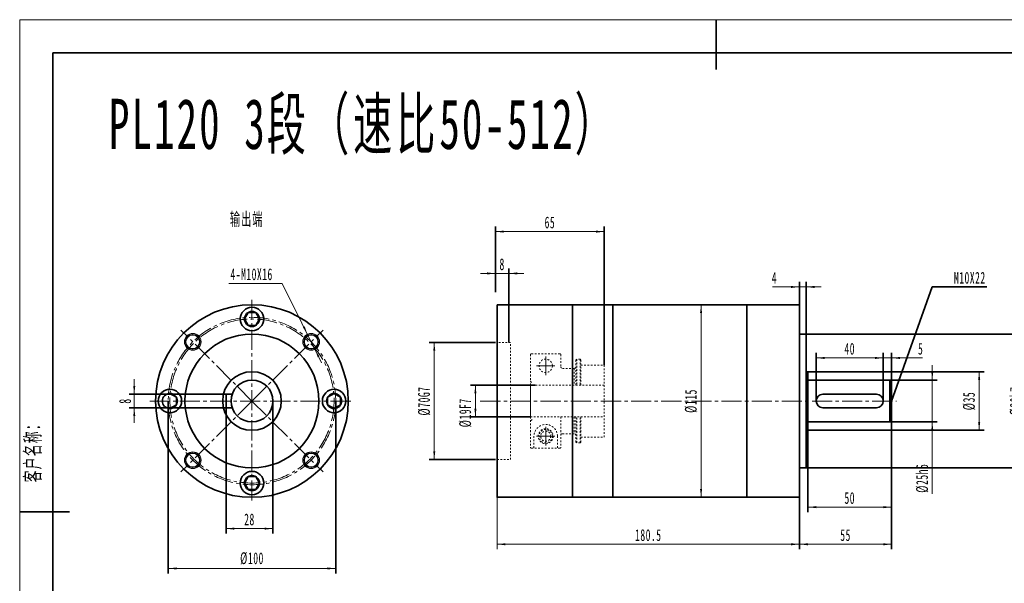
# Model space of a CAD drawing. Header units: millimetres. Extents: x 446 to 1937, y -1474 to 788.
# Tile 3 of 12: x 1045 to 1632, y -1223 to -886. Entities that reach past the tile are written whole.
import ezdxf

# ---------------------------------------------------------------- set-up
doc = ezdxf.new("R2010")
doc.units = ezdxf.units.MM
doc.linetypes.add('点画线', pattern=[18, 12, -2, 2, -2])
doc.linetypes.add('虚线', pattern=[2, 1, -1])
doc.layers.get('0').update_dxf_attribs({"lineweight": 35})
for name, color, linetype, lineweight in [('EB0', 7, 'Continuous', 35), ('中心线层', 1, '点画线', 18), ('尺寸线层', 3, 'Continuous', 18), ('细实线层', 7, 'Continuous', 18), ('虚线层', 6, '虚线', 18)]:
    doc.layers.add(name, color=color, linetype=linetype, lineweight=lineweight)
doc.styles.add('标准', font='txt', dxfattribs={"width": 0.6})
doc.dimstyles.new('标准', dxfattribs={"dimtxt": 7.029277, "dimasz": 5, "dimexe": 3, "dimexo": 0, "dimgap": 1.928433, "dimtad": 1, "dimdec": 1, "dimdsep": 46, "dimtxsty": '标准', "dimblk": '_CAXARROW', "dimcen": 0, "dimdle": 9, "dimazin": 2, "dimtfac": 0.707107, "dimtdec": 3, "dimtmove": 0, "dimatfit": 3, "dimldrblk": 'NONE', "dimfxl": 0, "dimfrac": 2, "dimtolj": 1, "dimlwd": 18, "dimarcsym": 0})

# ---------------------------------------------------------------- blocks, each defined once
blk = doc.blocks.new('*X60')
at = {"layer": 'EB0', "color": 0, "linetype": 'Continuous', "lineweight": 18}
for p, q in [((-415.8, 294.03), (415.8, 294.03)), ((-415.8, -294.03), (-415.8, 294.03))]:
    blk.add_line(p, q, dxfattribs=at)
at = {"layer": 'EB0', "color": 0, "linetype": 'Continuous', "lineweight": 35}
for p, q in [((0, 294.03), (0, 264.33)), ((396, 274.23), (-396, 274.23)), ((-396, 274.23), (-396, -274.23)), ((-415.8, 0), (-386.1, 0))]:
    blk.add_line(p, q, dxfattribs=at)
blk = doc.blocks.new('*X64')
at = {"layer": '尺寸线层', "linetype": 'Continuous', "lineweight": 18}
for points in [[(1112.99, -1110.17), (1113.62, -1105.17), (1112.37, -1105.17)], [(1112.99, -1118.17), (1113.62, -1123.17), (1112.37, -1123.17)]]:
    blk.add_hatch(color=0, dxfattribs=at).paths.add_polyline_path(points, flags=0)
at = {"layer": '尺寸线层', "color": 0, "linetype": 'Continuous', "lineweight": 18}
blk.add_line((1112.99, -1101.17), (1112.99, -1127.17), dxfattribs=at)
at = {"layer": '尺寸线层', "color": 0, "linetype": 'Continuous', "lineweight": 35}
for p, q in [((1167.77, -1110.17), (1109.99, -1110.17)), ((1167.77, -1118.17), (1109.99, -1118.17))]:
    blk.add_line(p, q, dxfattribs=at)
at = {"layer": '尺寸线层', "color": 0, "linetype": 'Continuous', "lineweight": 35, "insert": (1107.55, -1114.17), "char_height": 7.029, "width": 14.0586, "attachment_point": 5, "rotation": 90, "line_spacing_factor": 1.15057, "style": '标准'}
blk.add_mtext('\\T1.1;8', dxfattribs=at)
blk = doc.blocks.new('_CAXARROW')
blk.add_hatch(color=0).paths.add_polyline_path([(0, 0), (-1, 0.125), (-1, -0.125)], flags=0)
blk = doc.blocks.new('_NONE')
blk = doc.blocks.new('*X65')
at = {"layer": '尺寸线层', "linetype": 'Continuous', "lineweight": 18}
for points in [[(1216.4, -1074.33), (1214.74, -1069.58), (1213.62, -1070.13)], [(1220.85, -1083.29), (1223.63, -1087.49), (1222.51, -1088.05)]]:
    blk.add_hatch(color=0, dxfattribs=at).paths.add_polyline_path(points, flags=0)
at = {"layer": '尺寸线层', "color": 0, "linetype": 'Continuous', "lineweight": 18}
for q in [(1169.47, -1043.93), (1224.85, -1091.35)]:
    blk.add_line((1201.31, -1043.93), q, dxfattribs=at)
at = {"layer": '尺寸线层', "color": 0, "linetype": 'Continuous', "lineweight": 35, "insert": (1183.05, -1038.49), "char_height": 7.0293, "width": 56.8145, "attachment_point": 5, "line_spacing_factor": 1.15057, "style": '标准'}
blk.add_mtext('\\T1.1;4-M10X16', dxfattribs=at)
blk = doc.blocks.new('*X66')
at = {"layer": '尺寸线层', "linetype": 'Continuous', "lineweight": 18}
for points in [[(1133.27, -1214.17), (1138.27, -1213.55), (1138.27, -1214.8)], [(1233.27, -1214.17), (1228.27, -1213.55), (1228.27, -1214.8)]]:
    blk.add_hatch(color=0, dxfattribs=at).paths.add_polyline_path(points, flags=0)
at = {"layer": '尺寸线层', "color": 0, "linetype": 'Continuous', "lineweight": 35}
for p, q in [((1133.27, -1114.17), (1133.27, -1217.17)), ((1233.27, -1114.17), (1233.27, -1217.17))]:
    blk.add_line(p, q, dxfattribs=at)
at = {"layer": '尺寸线层', "color": 0, "linetype": 'Continuous', "lineweight": 18}
blk.add_line((1133.27, -1214.17), (1233.27, -1214.17), dxfattribs=at)
at = {"layer": '尺寸线层', "color": 0, "linetype": 'Continuous', "lineweight": 35, "insert": (1183.27, -1208.2), "char_height": 7.0293, "width": 27.579, "attachment_point": 5, "line_spacing_factor": 1.15057, "style": '标准'}
blk.add_mtext('\\T1.1;%%C100', dxfattribs=at)
blk = doc.blocks.new('*X67')
at = {"layer": '尺寸线层', "linetype": 'Continuous', "lineweight": 18}
for points in [[(1167.77, -1190.39), (1172.77, -1189.77), (1172.77, -1191.02)], [(1195.77, -1190.39), (1190.77, -1189.77), (1190.77, -1191.02)]]:
    blk.add_hatch(color=0, dxfattribs=at).paths.add_polyline_path(points, flags=0)
at = {"layer": '尺寸线层', "color": 0, "linetype": 'Continuous', "lineweight": 35}
for p, q in [((1195.77, -1114.17), (1195.77, -1193.39)), ((1167.77, -1118.17), (1167.77, -1193.39))]:
    blk.add_line(p, q, dxfattribs=at)
at = {"layer": '尺寸线层', "color": 0, "linetype": 'Continuous', "lineweight": 18}
blk.add_line((1167.77, -1190.39), (1195.77, -1190.39), dxfattribs=at)
at = {"layer": '尺寸线层', "color": 0, "linetype": 'Continuous', "lineweight": 35, "insert": (1181.77, -1184.95), "char_height": 7.029, "width": 14.0586, "attachment_point": 5, "line_spacing_factor": 1.15057, "style": '标准'}
blk.add_mtext('\\T1.1;28', dxfattribs=at)
blk = doc.blocks.new('*X70')
at = {"layer": '尺寸线层', "linetype": 'Continuous', "lineweight": 18}
for points in [[(1520.1, -1088.44), (1525.1, -1087.82), (1525.1, -1089.07)], [(1560.1, -1088.44), (1555.1, -1087.82), (1555.1, -1089.07)]]:
    blk.add_hatch(color=0, dxfattribs=at).paths.add_polyline_path(points, flags=0)
at = {"layer": '尺寸线层', "color": 0, "linetype": 'Continuous', "lineweight": 35}
for p, q in [((1520.1, -1114.17), (1520.1, -1085.44)), ((1560.1, -1114.17), (1560.1, -1085.44))]:
    blk.add_line(p, q, dxfattribs=at)
at = {"layer": '尺寸线层', "color": 0, "linetype": 'Continuous', "lineweight": 18}
blk.add_line((1520.1, -1088.44), (1560.1, -1088.44), dxfattribs=at)
at = {"layer": '尺寸线层', "color": 0, "linetype": 'Continuous', "lineweight": 35, "insert": (1540.1, -1083), "char_height": 7.029, "width": 14.0586, "attachment_point": 5, "line_spacing_factor": 1.15057, "style": '标准'}
blk.add_mtext('\\T1.1;40', dxfattribs=at)
blk = doc.blocks.new('*X71')
at = {"layer": '尺寸线层', "linetype": 'Continuous', "lineweight": 18}
for points in [[(1560.1, -1088.44), (1555.1, -1087.82), (1555.1, -1089.07)], [(1565.1, -1088.44), (1570.1, -1087.82), (1570.1, -1089.07)]]:
    blk.add_hatch(color=0, dxfattribs=at).paths.add_polyline_path(points, flags=0)
at = {"layer": '尺寸线层', "color": 0, "linetype": 'Continuous', "lineweight": 35}
for p, q in [((1560.1, -1114.17), (1560.1, -1085.44)), ((1565.1, -1102.67), (1565.1, -1085.44))]:
    blk.add_line(p, q, dxfattribs=at)
at = {"layer": '尺寸线层', "color": 0, "linetype": 'Continuous', "lineweight": 18}
blk.add_line((1551.1, -1088.44), (1583.47, -1088.44), dxfattribs=at)
at = {"layer": '尺寸线层', "color": 0, "linetype": 'Continuous', "lineweight": 35, "insert": (1582.44, -1083), "char_height": 7.029, "width": 14.0586, "attachment_point": 5, "line_spacing_factor": 1.15057, "style": '标准'}
blk.add_mtext('\\T1.1;5', dxfattribs=at)
blk = doc.blocks.new('*X72')
at = {"layer": '尺寸线层', "linetype": 'Continuous', "lineweight": 18}
for points in [[(1589.38, -1101.67), (1590.01, -1096.67), (1588.76, -1096.67)], [(1589.38, -1126.67), (1590.01, -1131.67), (1588.76, -1131.67)]]:
    blk.add_hatch(color=0, dxfattribs=at).paths.add_polyline_path(points, flags=0)
at = {"layer": '尺寸线层', "color": 0, "linetype": 'Continuous', "lineweight": 18}
blk.add_line((1589.38, -1092.67), (1589.38, -1169.67), dxfattribs=at)
at = {"layer": '尺寸线层', "color": 0, "linetype": 'Continuous', "lineweight": 35}
for p, q in [((1564.1, -1101.67), (1592.38, -1101.67)), ((1564.1, -1126.67), (1592.38, -1126.67))]:
    blk.add_line(p, q, dxfattribs=at)
at = {"layer": '尺寸线层', "color": 0, "linetype": 'Continuous', "lineweight": 35, "insert": (1583.41, -1160.32), "char_height": 7.0293, "width": 34.8618, "attachment_point": 5, "rotation": 90, "line_spacing_factor": 1.15057, "style": '标准'}
blk.add_mtext('\\T1.1;%%C25h6', dxfattribs=at)
blk = doc.blocks.new('*X73')
at = {"layer": '尺寸线层', "linetype": 'Continuous', "lineweight": 18}
for points in [[(1515.1, -1177.57), (1520.1, -1176.94), (1520.1, -1178.19)], [(1565.1, -1177.57), (1560.1, -1176.94), (1560.1, -1178.19)]]:
    blk.add_hatch(color=0, dxfattribs=at).paths.add_polyline_path(points, flags=0)
at = {"layer": '尺寸线层', "color": 0, "linetype": 'Continuous', "lineweight": 35}
for p, q in [((1565.1, -1125.67), (1565.1, -1180.57)), ((1515.1, -1131.67), (1515.1, -1180.57))]:
    blk.add_line(p, q, dxfattribs=at)
at = {"layer": '尺寸线层', "color": 0, "linetype": 'Continuous', "lineweight": 18}
blk.add_line((1515.1, -1177.57), (1565.1, -1177.57), dxfattribs=at)
at = {"layer": '尺寸线层', "color": 0, "linetype": 'Continuous', "lineweight": 35, "insert": (1540.1, -1172.13), "char_height": 7.029, "width": 14.0586, "attachment_point": 5, "line_spacing_factor": 1.15057, "style": '标准'}
blk.add_mtext('\\T1.1;50', dxfattribs=at)
blk = doc.blocks.new('*X74')
at = {"layer": '尺寸线层', "linetype": 'Continuous', "lineweight": 18}
for points in [[(1510.1, -1199.74), (1515.1, -1199.11), (1515.1, -1200.36)], [(1565.1, -1199.74), (1560.1, -1199.11), (1560.1, -1200.36)]]:
    blk.add_hatch(color=0, dxfattribs=at).paths.add_polyline_path(points, flags=0)
at = {"layer": '尺寸线层', "color": 0, "linetype": 'Continuous', "lineweight": 35}
for p, q in [((1565.1, -1125.67), (1565.1, -1202.74)), ((1510.1, -1171.67), (1510.1, -1202.74))]:
    blk.add_line(p, q, dxfattribs=at)
at = {"layer": '尺寸线层', "color": 0, "linetype": 'Continuous', "lineweight": 18}
blk.add_line((1510.1, -1199.74), (1565.1, -1199.74), dxfattribs=at)
at = {"layer": '尺寸线层', "color": 0, "linetype": 'Continuous', "lineweight": 35, "insert": (1537.6, -1194.3), "char_height": 7.029, "width": 14.0586, "attachment_point": 5, "line_spacing_factor": 1.15057, "style": '标准'}
blk.add_mtext('\\T1.1;55', dxfattribs=at)
blk = doc.blocks.new('*X75')
at = {"layer": '尺寸线层', "linetype": 'Continuous', "lineweight": 18}
for points in [[(1645.33, -1074.17), (1645.96, -1079.17), (1644.71, -1079.17)], [(1645.33, -1154.17), (1645.96, -1149.17), (1644.71, -1149.17)]]:
    blk.add_hatch(color=0, dxfattribs=at).paths.add_polyline_path(points, flags=0)
at = {"layer": '尺寸线层', "color": 0, "linetype": 'Continuous', "lineweight": 35}
for p, q in [((1514.1, -1074.17), (1648.33, -1074.17)), ((1514.1, -1154.17), (1648.33, -1154.17))]:
    blk.add_line(p, q, dxfattribs=at)
at = {"layer": '尺寸线层', "color": 0, "linetype": 'Continuous', "lineweight": 18}
blk.add_line((1645.33, -1074.17), (1645.33, -1154.17), dxfattribs=at)
at = {"layer": '尺寸线层', "color": 0, "linetype": 'Continuous', "lineweight": 35, "insert": (1639.36, -1114.17), "char_height": 7.0293, "width": 34.8097, "attachment_point": 5, "rotation": 90, "line_spacing_factor": 1.15057, "style": '标准'}
blk.add_mtext('\\T1.1;%%C80h7', dxfattribs=at)
blk = doc.blocks.new('*X76')
at = {"layer": '尺寸线层', "linetype": 'Continuous', "lineweight": 18}
for points in [[(1617.37, -1096.67), (1617.99, -1101.67), (1616.74, -1101.67)], [(1617.37, -1131.67), (1617.99, -1126.67), (1616.74, -1126.67)]]:
    blk.add_hatch(color=0, dxfattribs=at).paths.add_polyline_path(points, flags=0)
at = {"layer": '尺寸线层', "color": 0, "linetype": 'Continuous', "lineweight": 35}
for p, q in [((1515.1, -1096.67), (1620.37, -1096.67)), ((1515.1, -1131.67), (1620.37, -1131.67))]:
    blk.add_line(p, q, dxfattribs=at)
at = {"layer": '尺寸线层', "color": 0, "linetype": 'Continuous', "lineweight": 18}
blk.add_line((1617.37, -1096.67), (1617.37, -1131.67), dxfattribs=at)
at = {"layer": '尺寸线层', "color": 0, "linetype": 'Continuous', "lineweight": 35, "insert": (1611.39, -1114.17), "char_height": 7.0293, "width": 20.0877, "attachment_point": 5, "rotation": 90, "line_spacing_factor": 1.15057, "style": '标准'}
blk.add_mtext('\\T1.1;%%C35', dxfattribs=at)
blk = doc.blocks.new('*X77')
at = {"layer": '尺寸线层', "color": 0, "linetype": 'Continuous', "lineweight": 35}
for p, q in [((1565.1, -1114.17), (1589.38, -1046.03)), ((1589.38, -1046.03), (1622.01, -1046.03))]:
    blk.add_line(p, q, dxfattribs=at)
at = {"layer": '尺寸线层', "color": 0, "linetype": 'Continuous', "lineweight": 35, "insert": (1611.78, -1040.59), "char_height": 7.0293, "width": 42.353, "attachment_point": 5, "line_spacing_factor": 1.15057, "style": '标准'}
blk.add_mtext('\\T1.1;M10X22', dxfattribs=at)
blk = doc.blocks.new('*X79')
at = {"layer": '尺寸线层', "linetype": 'Continuous', "lineweight": 18}
for points in [[(1328.6, -1037.95), (1323.6, -1038.58), (1323.6, -1037.33)], [(1336.6, -1037.95), (1341.6, -1038.58), (1341.6, -1037.33)]]:
    blk.add_hatch(color=0, dxfattribs=at).paths.add_polyline_path(points, flags=0)
at = {"layer": '尺寸线层', "color": 0, "linetype": 'Continuous', "lineweight": 18}
blk.add_line((1345.6, -1037.95), (1319.6, -1037.95), dxfattribs=at)
at = {"layer": '尺寸线层', "color": 0, "linetype": 'Continuous', "lineweight": 35}
for p, q in [((1328.6, -1049.17), (1328.6, -1034.95)), ((1336.6, -1079.17), (1336.6, -1034.95))]:
    blk.add_line(p, q, dxfattribs=at)
at = {"layer": '尺寸线层', "color": 0, "linetype": 'Continuous', "lineweight": 35, "insert": (1332.6, -1032.51), "char_height": 7.029, "width": 14.0586, "attachment_point": 5, "line_spacing_factor": 1.15057, "style": '标准'}
blk.add_mtext('\\T1.1;8', dxfattribs=at)
blk = doc.blocks.new('*X80')
at = {"layer": '尺寸线层', "linetype": 'Continuous', "lineweight": 18}
for points in [[(1292.09, -1079.17), (1292.71, -1084.17), (1291.46, -1084.17)], [(1292.09, -1149.17), (1292.71, -1144.17), (1291.46, -1144.17)]]:
    blk.add_hatch(color=0, dxfattribs=at).paths.add_polyline_path(points, flags=0)
at = {"layer": '尺寸线层', "color": 0, "linetype": 'Continuous', "lineweight": 35}
for p, q in [((1328.6, -1079.17), (1289.09, -1079.17)), ((1328.6, -1149.17), (1289.09, -1149.17))]:
    blk.add_line(p, q, dxfattribs=at)
at = {"layer": '尺寸线层', "color": 0, "linetype": 'Continuous', "lineweight": 18}
blk.add_line((1292.09, -1079.17), (1292.09, -1149.17), dxfattribs=at)
at = {"layer": '尺寸线层', "color": 0, "linetype": 'Continuous', "lineweight": 35, "insert": (1286.11, -1114.17), "char_height": 7.0293, "width": 34.8097, "attachment_point": 5, "rotation": 90, "line_spacing_factor": 1.15057, "style": '标准'}
blk.add_mtext('\\T1.1;%%C70G7', dxfattribs=at)
blk = doc.blocks.new('*X81')
at = {"layer": '尺寸线层', "linetype": 'Continuous', "lineweight": 18}
for points in [[(1328.6, -1012.98), (1333.6, -1012.35), (1333.6, -1013.6)], [(1393.6, -1012.98), (1388.6, -1012.35), (1388.6, -1013.6)]]:
    blk.add_hatch(color=0, dxfattribs=at).paths.add_polyline_path(points, flags=0)
at = {"layer": '尺寸线层', "color": 0, "linetype": 'Continuous', "lineweight": 35}
for p, q in [((1328.6, -1049.17), (1328.6, -1009.98)), ((1393.6, -1092.67), (1393.6, -1009.98))]:
    blk.add_line(p, q, dxfattribs=at)
at = {"layer": '尺寸线层', "color": 0, "linetype": 'Continuous', "lineweight": 18}
blk.add_line((1328.6, -1012.98), (1393.6, -1012.98), dxfattribs=at)
at = {"layer": '尺寸线层', "color": 0, "linetype": 'Continuous', "lineweight": 35, "insert": (1361.1, -1007.54), "char_height": 7.029, "width": 14.0586, "attachment_point": 5, "line_spacing_factor": 1.15057, "style": '标准'}
blk.add_mtext('\\T1.1;65', dxfattribs=at)
blk = doc.blocks.new('*X82')
at = {"layer": '尺寸线层', "linetype": 'Continuous', "lineweight": 18}
for points in [[(1329.6, -1199.74), (1334.6, -1199.11), (1334.6, -1200.36)], [(1510.1, -1199.74), (1505.1, -1199.11), (1505.1, -1200.36)]]:
    blk.add_hatch(color=0, dxfattribs=at).paths.add_polyline_path(points, flags=0)
at = {"layer": '尺寸线层', "color": 0, "linetype": 'Continuous'}
for p, q in [((1329.6, -1171.67), (1329.6, -1202.74)), ((1510.1, -1171.67), (1510.1, -1202.74))]:
    blk.add_line(p, q, dxfattribs=at)
at = {"layer": '尺寸线层', "color": 0, "linetype": 'Continuous', "lineweight": 18}
blk.add_line((1329.6, -1199.74), (1510.1, -1199.74), dxfattribs=at)
at = {"layer": '尺寸线层', "color": 0, "insert": (1419.85, -1194.3), "char_height": 7.0293, "width": 33.6636, "attachment_point": 5, "line_spacing_factor": 1.15057, "style": '标准'}
blk.add_mtext('\\T1.1;180.5', dxfattribs=at)
blk = doc.blocks.new('*X83')
at = {"layer": '尺寸线层', "linetype": 'Continuous', "lineweight": 18}
for points in [[(1451.36, -1056.67), (1451.98, -1061.67), (1450.73, -1061.67)], [(1451.36, -1171.67), (1451.98, -1166.67), (1450.73, -1166.67)]]:
    blk.add_hatch(color=0, dxfattribs=at).paths.add_polyline_path(points, flags=0)
at = {"layer": '尺寸线层', "color": 0, "linetype": 'Continuous', "lineweight": 35}
for p, q in [((1444.6, -1056.67), (1454.36, -1056.67)), ((1510.1, -1171.67), (1448.36, -1171.67))]:
    blk.add_line(p, q, dxfattribs=at)
at = {"layer": '尺寸线层', "color": 0, "linetype": 'Continuous', "lineweight": 18}
blk.add_line((1451.36, -1056.67), (1451.36, -1171.67), dxfattribs=at)
at = {"layer": '尺寸线层', "color": 0, "linetype": 'Continuous', "lineweight": 35, "insert": (1445.38, -1114.17), "char_height": 7.0293, "width": 27.4227, "attachment_point": 5, "rotation": 90, "line_spacing_factor": 1.15057, "style": '标准'}
blk.add_mtext('\\T1.1;%%C115', dxfattribs=at)
blk = doc.blocks.new('*X84')
at = {"layer": '尺寸线层', "linetype": 'Continuous', "lineweight": 18}
for points in [[(1510.1, -1046.03), (1505.1, -1046.66), (1505.1, -1045.41)], [(1514.1, -1046.03), (1519.1, -1046.66), (1519.1, -1045.41)]]:
    blk.add_hatch(color=0, dxfattribs=at).paths.add_polyline_path(points, flags=0)
at = {"layer": '尺寸线层', "color": 0, "linetype": 'Continuous', "lineweight": 18}
blk.add_line((1523.1, -1046.03), (1494.06, -1046.03), dxfattribs=at)
at = {"layer": '尺寸线层', "color": 0, "linetype": 'Continuous', "lineweight": 35}
for p, q in [((1510.1, -1074.17), (1510.1, -1043.03)), ((1514.1, -1074.17), (1514.1, -1043.03))]:
    blk.add_line(p, q, dxfattribs=at)
at = {"layer": '尺寸线层', "color": 0, "linetype": 'Continuous', "lineweight": 35, "insert": (1495.15, -1040.59), "char_height": 7.029, "width": 14.0586, "attachment_point": 5, "line_spacing_factor": 1.15057, "style": '标准'}
blk.add_mtext('\\T1.1;4', dxfattribs=at)
blk = doc.blocks.new('*X85')
at = {"layer": '尺寸线层', "linetype": 'Continuous', "lineweight": 18}
for points in [[(1316.64, -1104.67), (1317.27, -1109.67), (1316.02, -1109.67)], [(1316.64, -1123.67), (1317.27, -1118.67), (1316.02, -1118.67)]]:
    blk.add_hatch(color=0, dxfattribs=at).paths.add_polyline_path(points, flags=0)
at = {"layer": '尺寸线层', "color": 0, "linetype": 'Continuous', "lineweight": 35}
for p, q in [((1352.4, -1104.67), (1313.64, -1104.67)), ((1349.6, -1123.67), (1313.64, -1123.67))]:
    blk.add_line(p, q, dxfattribs=at)
at = {"layer": '尺寸线层', "color": 0, "linetype": 'Continuous', "lineweight": 18}
blk.add_line((1316.64, -1104.67), (1316.64, -1123.67), dxfattribs=at)
at = {"layer": '尺寸线层', "color": 0, "linetype": 'Continuous', "lineweight": 35, "insert": (1310.67, -1121.2), "char_height": 7.0293, "width": 34.8097, "attachment_point": 5, "rotation": 90, "line_spacing_factor": 1.15057, "style": '标准'}
blk.add_mtext('\\T1.1;%%C19F7', dxfattribs=at)

msp = doc.modelspace()

# ---------------------------------------------------------------- linework, layer by layer
at = {"layer": 'EB0', "linetype": 'Continuous', "lineweight": 35}
for p, q in [((1398.6, -1056.67), (1374.6, -1056.67)), ((1398.6, -1056.67), (1398.6, -1171.67)), ((1398.6, -1056.67), (1398.6, -1171.67)), ((1510.1, -1056.67), (1398.6, -1056.67)), ((1478.6, -1056.67), (1478.6, -1171.67)), ((1510.1, -1056.67), (1510.1, -1171.67)), ((1181.02, -1061.27), (1178.77, -1065.17)), ((1185.52, -1061.27), (1181.02, -1061.27)), ((1187.77, -1065.17), (1185.52, -1061.27)), ((1178.77, -1065.17), (1181.02, -1069.06)), ((1181.02, -1069.06), (1185.52, -1069.06)), ((1185.52, -1069.06), (1187.77, -1065.17)), ((1514.1, -1074.17), (1510.1, -1074.17)), ((1514.1, -1074.17), (1514.1, -1154.17)), ((1515.1, -1096.67), (1514.1, -1096.67)), ((1515.1, -1096.67), (1515.1, -1131.67)), ((1564.1, -1101.67), (1515.1, -1101.67)), ((1564.1, -1101.67), (1565.1, -1102.67)), ((1564.1, -1101.67), (1564.1, -1126.67)), ((1565.1, -1102.67), (1565.1, -1125.67)), ((1138.17, -1111.92), (1134.27, -1109.67)), ((1167.77, -1110.17), (1167.77, -1118.17)), ((1171.43, -1110.17), (1167.77, -1110.17)), ((1232.27, -1109.67), (1228.37, -1111.92)), ((1236.17, -1111.92), (1232.27, -1109.67)), ((1556.1, -1110.17), (1524.1, -1110.17)), ((1134.27, -1118.67), (1138.17, -1116.42)), ((1138.17, -1116.42), (1138.17, -1111.92)), ((1228.37, -1111.92), (1228.37, -1116.42)), ((1228.37, -1116.42), (1232.27, -1118.67)), ((1232.27, -1118.67), (1236.17, -1116.42)), ((1236.17, -1116.42), (1236.17, -1111.92)), ((1171.43, -1118.17), (1167.77, -1118.17)), ((1556.1, -1118.17), (1524.1, -1118.17)), ((1564.1, -1126.67), (1515.1, -1126.67)), ((1564.1, -1126.67), (1565.1, -1125.67)), ((1515.1, -1131.67), (1514.1, -1131.67)), ((1514.1, -1154.17), (1510.1, -1154.17)), ((1181.02, -1159.27), (1178.77, -1163.17)), ((1178.77, -1163.17), (1181.02, -1167.06)), ((1185.52, -1159.27), (1181.02, -1159.27)), ((1187.77, -1163.17), (1185.52, -1159.27)), ((1185.52, -1167.06), (1187.77, -1163.17)), ((1181.02, -1167.06), (1185.52, -1167.06)), ((1398.6, -1171.67), (1374.6, -1171.67)), ((1510.1, -1171.67), (1398.6, -1171.67))]:
    msp.add_line(p, q, dxfattribs=at)
at = {"layer": 'EB0'}
msp.add_lwpolyline([(1329.6, -1056.67), (1329.6, -1171.67), (1374.6, -1171.67), (1374.6, -1056.67)], close=True, dxfattribs=at)
at = {"layer": 'EB0', "linetype": 'Continuous', "lineweight": 35}
for centre, radius in [((1183.27, -1114.17), 57.5), ((1183.27, -1065.17), 7), ((1183.27, -1065.17), 4.5), ((1183.27, -1114.17), 40), ((1147.91, -1078.81), 4.25), ((1218.62, -1078.81), 4.25), ((1183.27, -1114.17), 17.5), ((1183.27, -1114.17), 12.5), ((1134.27, -1114.17), 7), ((1134.27, -1114.17), 4.5), ((1232.27, -1114.17), 7), ((1232.27, -1114.17), 4.5), ((1147.91, -1149.52), 4.25), ((1218.62, -1149.52), 4.25), ((1183.27, -1163.17), 7), ((1183.27, -1163.17), 4.5)]:
    msp.add_circle(centre, radius, dxfattribs=at)
for centre, start, end in [((1524.1, -1114.17), 90, 270), ((1556.1, -1114.17), 270, 90)]:
    msp.add_arc(centre, 4, start, end, dxfattribs=at)
at = {"layer": '中心线层', "linetype": '点画线', "lineweight": 18}
for p, q in [((1183.27, -1053.67), (1183.27, -1174.67)), ((1183.27, -1114.17), (1140.87, -1071.77)), ((1183.27, -1114.17), (1225.67, -1071.77)), ((1364.1, -1093.17), (1353.1, -1093.17)), ((1358.6, -1098.67), (1358.6, -1087.67)), ((1122.22, -1114.17), (1243.22, -1114.17)), ((1183.27, -1114.17), (1140.87, -1156.56)), ((1183.27, -1114.17), (1225.67, -1156.56)), ((1319.58, -1114.17), (1568.1, -1114.17)), ((1358.6, -1129.67), (1358.6, -1140.67)), ((1364.1, -1135.17), (1353.1, -1135.17))]:
    msp.add_line(p, q, dxfattribs=at)
for radius in [50, 49]:
    msp.add_circle((1183.27, -1114.17), radius, dxfattribs=at)
at = {"layer": '细实线层', "linetype": 'Continuous', "lineweight": 18}
for centre in [(1147.91, -1078.81), (1218.62, -1078.81), (1147.91, -1149.52), (1218.62, -1149.52)]:
    msp.add_circle(centre, 5, dxfattribs=at)
at = {"layer": '虚线层', "linetype": '虚线', "lineweight": 18}
for p, q in [((1349.6, -1086.42), (1349.6, -1102.17)), ((1367.1, -1085.92), (1350.1, -1085.92)), ((1367.6, -1086.42), (1367.6, -1093.67)), ((1376.6, -1089.67), (1377.1, -1089.17)), ((1376.6, -1089.67), (1376.6, -1093.67)), ((1376.6, -1089.67), (1376.6, -1093.67)), ((1376.6, -1104.67), (1376.6, -1089.67)), ((1379.1, -1089.17), (1377.1, -1089.17)), ((1377.1, -1089.17), (1377.1, -1104.67)), ((1379.1, -1089.17), (1379.6, -1089.67)), ((1379.1, -1089.17), (1379.1, -1104.67)), ((1379.6, -1089.67), (1379.6, -1092.67)), ((1379.6, -1089.67), (1379.6, -1092.67)), ((1379.6, -1104.67), (1379.6, -1089.67)), ((1379.6, -1092.67), (1393.6, -1092.67)), ((1393.6, -1092.67), (1393.6, -1135.67)), ((1375.6, -1094.67), (1368.6, -1094.67)), ((1375.6, -1094.67), (1375.6, -1104.67)), ((1349.6, -1103.67), (1349.6, -1141.92)), ((1350.6, -1125.17), (1349.6, -1126.17)), ((1367.6, -1123.67), (1367.6, -1141.92)), ((1375.6, -1123.67), (1375.6, -1133.67)), ((1376.6, -1123.67), (1376.6, -1138.67)), ((1377.1, -1139.17), (1377.1, -1123.67)), ((1379.1, -1139.17), (1379.1, -1123.67)), ((1379.6, -1123.67), (1379.6, -1138.67)), ((1375.6, -1133.67), (1368.6, -1133.67)), ((1351.6, -1135.17), (1351.6, -1142.42)), ((1365.6, -1135.17), (1365.6, -1142.42)), ((1377.1, -1139.17), (1376.6, -1138.67)), ((1379.1, -1139.17), (1377.1, -1139.17)), ((1379.1, -1139.17), (1379.6, -1138.67)), ((1379.6, -1135.67), (1393.6, -1135.67)), ((1367.1, -1142.42), (1350.1, -1142.42))]:
    msp.add_line(p, q, dxfattribs=at)
at = {"layer": '虚线层'}
for points in [[(1329.6, -1079.17), (1329.6, -1149.17), (1337.6, -1149.17), (1337.6, -1079.17)], [(1349.6, -1104.67), (1349.6, -1123.67), (1393.6, -1123.67), (1393.6, -1104.67)]]:
    msp.add_lwpolyline(points, close=True, dxfattribs=at)
at = {"layer": '虚线层', "linetype": '虚线', "lineweight": 18}
for centre, radius in [((1358.6, -1093.17), 4.01), ((1358.6, -1093.17), 4), ((1358.6, -1135.17), 4.5), ((1358.6, -1135.17), 4), ((1358.6, -1135.17), 3)]:
    msp.add_circle(centre, radius, dxfattribs=at)
for centre, radius, start, end in [((1350.1, -1086.42), 0.5, 90, 180), ((1367.1, -1086.42), 0.5, 0, 90), ((1368.6, -1093.67), 1, 180, 270), ((1375.6, -1093.67), 1, 270, 360), ((1350.6, -1102.17), 1, 180, 270), ((1358.6, -1135.17), 7, 0, 180), ((1368.6, -1134.67), 1, 90, 180), ((1375.6, -1134.67), 1, 0, 90), ((1350.1, -1141.92), 0.5, 180, 270), ((1367.1, -1141.92), 0.5, 270, 0)]:
    msp.add_arc(centre, radius, start, end, dxfattribs=at)

# ---------------------------------------------------------------- block references
at = {"layer": 'EB0', "linetype": 'Continuous', "lineweight": 35}
msp.add_blockref('*X60', (1460.4, -1180.42), dxfattribs=at)
at = {"layer": '尺寸线层', "linetype": 'Continuous', "lineweight": 35}
msp.add_blockref('*X77', (0, 0), dxfattribs=at)

# ---------------------------------------------------------------- texts
at = {"layer": '尺寸线层', "insert": (1097.84, -933.63), "char_height": 30, "width": 345.556, "attachment_point": 1, "line_spacing_factor": 1.15057, "style": '标准'}
msp.add_mtext('\\T1.1;PL120 3段（速比50-512）', dxfattribs=at)
at = {"layer": '尺寸线层', "linetype": 'Continuous', "lineweight": 18, "insert": (1170.1, -1001.58), "char_height": 7.788, "width": 37.0864, "attachment_point": 1, "line_spacing_factor": 1.15057, "style": '标准'}
msp.add_mtext('\\T1.1;输出端', dxfattribs=at)
at = {"layer": '尺寸线层', "linetype": 'Continuous', "lineweight": 18, "insert": (1047.77, -1162.74), "char_height": 9.0722, "width": 385.8541, "attachment_point": 1, "rotation": 90, "line_spacing_factor": 1.15057, "style": '标准'}
msp.add_mtext('\\T1.1;客户名称：', dxfattribs=at)

# ---------------------------------------------------------------- dimensions: what is measured, and where the dimension line sits
at = {"layer": '尺寸线层', "linetype": 'Continuous', "lineweight": 35}
for base, p1, p2, angle, picture, middle in [((1393.6, -1012.98), (1328.6, -1049.17), (1393.6, -1092.67), 0, '*X81', (1361.1, -1012.98)), ((1112.99, -1118.17), (1167.77, -1110.17), (1167.77, -1118.17), 270, '*X64', (1112.99, -1114.17)), ((1565.1, -1177.57), (1515.1, -1131.67), (1565.1, -1125.67), 0, '*X73', (1540.1, -1177.57))]:
    dim = msp.add_linear_dim(base=base, p1=p1, p2=p2, angle=angle, dimstyle='标准', override={"dimsah": 1, "dimtfill": 1, "dimtzin": 8}, dxfattribs=at)
    dim.commit()
    dim.dimension.update_dxf_attribs({"geometry": picture, "text_midpoint": middle})
for base, p1, p2, picture, middle in [((1328.6, -1037.95), (1336.6, -1079.17), (1328.6, -1049.17), '*X79', (1332.6, -1037.95)), ((1510.1, -1046.03), (1514.1, -1074.17), (1510.1, -1074.17), '*X84', (1495.15, -1046.03)), ((1560.1, -1088.44), (1520.1, -1114.17), (1560.1, -1114.17), '*X70', (1540.1, -1088.44)), ((1565.1, -1088.44), (1560.1, -1114.17), (1565.1, -1102.67), '*X71', (1582.44, -1088.44)), ((1195.77, -1190.39), (1167.77, -1118.17), (1195.77, -1114.17), '*X67', (1181.77, -1190.39)), ((1565.1, -1199.74), (1510.1, -1171.67), (1565.1, -1125.67), '*X74', (1537.6, -1199.74))]:
    dim = msp.add_linear_dim(base=base, p1=p1, p2=p2, dimstyle='标准', override={"dimsah": 1, "dimtfill": 1, "dimtzin": 8}, dxfattribs=at)
    dim.commit()
    dim.dimension.update_dxf_attribs({"geometry": picture, "text_midpoint": middle})
dim = msp.add_diameter_dim_2p(p1=(1220.85, -1083.29), p2=(1216.4, -1074.33), text='4-M10X16', dimstyle='标准', override={"dimtih": 1, "dimtoh": 1, "dimpost": '%%C<>', "dimsah": 1, "dimtmove": 2, "dimtfill": 1}, dxfattribs=at)
dim.commit()
dim.dimension.update_dxf_attribs({"geometry": '*X65', "text_midpoint": (1201.31, -1043.93), "dimtype": 163})
for base, p1, p2, text, override, picture, middle in [((1451.36, -1171.67), (1444.6, -1056.67), (1510.1, -1171.67), '%%C115', {"dimsah": 1, "dimtfill": 1}, '*X83', (1451.36, -1114.17)), ((1645.33, -1154.17), (1514.1, -1074.17), (1514.1, -1154.17), '%%C80h7', {"dimsah": 1, "dimtfill": 1}, '*X75', (1645.33, -1114.17)), ((1292.09, -1149.17), (1328.6, -1079.17), (1328.6, -1149.17), '%%C70G7', {"dimsah": 1, "dimtfac": 1, "dimtfill": 1}, '*X80', (1292.09, -1114.17)), ((1589.38, -1126.67), (1564.1, -1101.67), (1564.1, -1126.67), '%%C25h6', {"dimsah": 1, "dimtfill": 1}, '*X72', (1589.38, -1160.32)), ((1617.37, -1131.67), (1515.1, -1096.67), (1515.1, -1131.67), '%%C35', {"dimsah": 1, "dimtfill": 1}, '*X76', (1617.37, -1114.17))]:
    dim = msp.add_linear_dim(base=base, p1=p1, p2=p2, angle=270, text=text, dimstyle='标准', override=override, dxfattribs=at)
    dim.commit()
    dim.dimension.update_dxf_attribs({"geometry": picture, "text_midpoint": middle})
dim = msp.add_linear_dim(base=(1316.64, -1123.67), p1=(1352.4, -1104.67), p2=(1349.6, -1123.67), angle=270, text='%%C19F7', dimstyle='标准', override={"dimsah": 1, "dimtfac": 1, "dimtfill": 1}, dxfattribs=at)
dim.commit()
dim.dimension.update_dxf_attribs({"geometry": '*X85', "text_midpoint": (1316.64, -1121.2), "dimtype": 160})
dim = msp.add_linear_dim(base=(1233.27, -1214.17), p1=(1133.27, -1114.17), p2=(1233.27, -1114.17), text='%%C100', dimstyle='标准', override={"dimsah": 1, "dimtfill": 1}, dxfattribs=at)
dim.commit()
dim.dimension.update_dxf_attribs({"geometry": '*X66', "text_midpoint": (1183.27, -1214.17)})
at = {"layer": '尺寸线层'}
dim = msp.add_linear_dim(base=(1510.1, -1199.74), p1=(1329.6, -1171.67), p2=(1510.1, -1171.67), angle=0, dimstyle='标准', override={"dimsah": 1, "dimtfill": 1, "dimtzin": 8}, dxfattribs=at)
dim.commit()
dim.dimension.update_dxf_attribs({"geometry": '*X82', "text_midpoint": (1419.85, -1199.74)})

doc.saveas('drawing.dxf')
